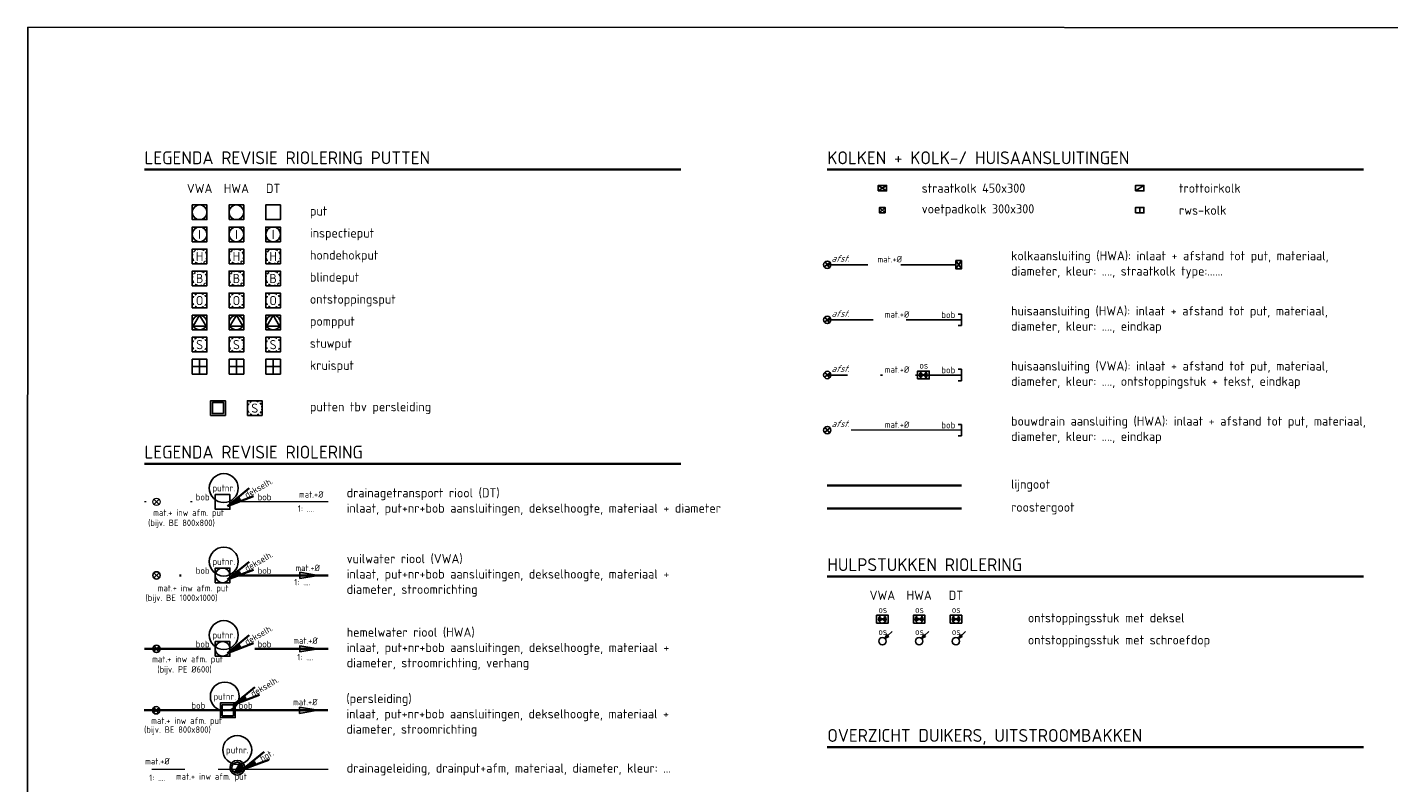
# Model space of a CAD drawing. Header units: metres. Extents: x 121363 to 122052, y 520142 to 520642.
# Tile 19 of 20: x 121835 to 121909, y 520181 to 520222. Entities that reach past the tile are written whole.
import ezdxf
from ezdxf.enums import TextEntityAlignment as Align
from ezdxf.lldxf.tags import DXFTag

# ---------------------------------------------------------------- set-up
doc = ezdxf.new("R2010")
doc.units = ezdxf.units.M
for name, pattern in [('HIDDENX2', [0.75, 0.5, -0.25]), ('RI-DRAINAGE', [19.2, 6, -1.8, 1.8, -1.8, 2.4, -1.8, 1.8, -1.8]), ('RI-HWA_HUISAANSLUITING', [4.8, 3, -1.8]), ('RI-HWA_PVC', [6.4, 4, -2.4]), ('RI-ITR_PVC', [12.2, 5, -2.4, 0, -2.4, 0, -2.4]), ('RI-VWA_HUISAANSLUITING', [6.1, 2.5, -1.8, 0, -1.8]), ('RI-VWA_PVC', [11, 5, -3, 0, -3])]:
    doc.linetypes.add(name, pattern=pattern)
for name, color, linetype, lineweight in [('N-RI-PUTDEKSELHOOGTE-S', 7, 'Continuous', 35), ('R-OI-RI-DRAINAGE-MATERIAAL-S', 93, 'Continuous', 25), ('R-OI-RI-DRAINAGE_DRAIN_PP_80-G', 93, 'RI-DRAINAGE', 18), ('R-OI-RI-DRAINAGE_DRAIN_PVC_125-G', 93, 'RI-DRAINAGE', 18), ('R-OI-RI-DRAINAGE_HULPSTUK-S', 93, 'Continuous', 25), ('R-OI-RI-DRAINAGE_PUT_DOORSPUITPUT-S', 93, 'Continuous', 25), ('R-OI-RI-DRAINAGE_PUTDEKSELHOOGTE-S', 93, 'Continuous', 25), ('R-OI-RI-DRAINAGE_PUTNUMMER-S', 93, 'Continuous', 25), ('R-OI-RI-HWA-MATERIAAL-S', 150, 'Continuous', 25), ('R-OI-RI-HWA_BOB-T18', 150, 'Continuous', 18), ('R-OI-RI-HWA_GOOT_LIJNGOOT-G', 150, 'Continuous', 35), ('R-OI-RI-HWA_GOOT_ROOSTERGOOT-G', 150, 'Continuous', 35), ('R-OI-RI-HWA_HUISAANSLUITING_PVC_125-G', 150, 'RI-HWA_HUISAANSLUITING', 25), ('R-OI-RI-HWA_HULPSTUK-S', 150, 'Continuous', 25), ('R-OI-RI-HWA_KOLK-S', 150, 'Continuous', 25), ('R-OI-RI-HWA_PUTDEKSELHOOGTE-S', 150, 'Continuous', 25), ('R-OI-RI-HWA_PUTNUMMER-S', 150, 'Continuous', 25), ('R-OI-RI-HWA_RIOOLPUT-S', 150, 'Continuous', 25), ('R-OI-RI-HWA_STROOMRICHTING-S', 150, 'Continuous', 25), ('R-OI-RI-HWA_TRANSPORTLEIDING_PVC_200-G', 150, 'RI-HWA_PVC', 35), ('R-OI-RI-ITR-MATERIAAL-S', 82, 'Continuous', 25), ('R-OI-RI-ITR_BOB-T18', 82, 'Continuous', 18), ('R-OI-RI-ITR_HULPSTUK-S', 82, 'Continuous', 25), ('R-OI-RI-ITR_HULPSTUK_INLAAT-S', 82, 'Continuous', 18), ('R-OI-RI-ITR_PUTDEKSELHOOGTE-S', 82, 'Continuous', 25), ('R-OI-RI-ITR_PUTNUMMER-S', 82, 'Continuous', 25), ('R-OI-RI-ITR_RIOOLPUT-S', 82, 'Continuous', 25), ('R-OI-RI-ITR_TRANSPORTLEIDING_PVC_300-G', 82, 'RI-ITR_PVC', 18), ('R-OI-RI-OVERIG-HULPSTUK-T18', 10, 'Continuous', 18), ('R-OI-RI-OVERIG-INLAATAFSTAND-T18', 10, 'Continuous', 18), ('R-OI-RI-PERSLEIDING-G', 210, 'RI-PERS', 35), ('R-OI-RI-PERSLEIDING_BOB-T18', 210, 'Continuous', 18), ('R-OI-RI-PERSLEIDING_HULPSTUK-S', 210, 'Continuous', 25), ('R-OI-RI-PERSLEIDING_MATERIAAL-S', 210, 'Continuous', 18), ('R-OI-RI-PERSLEIDING_PUTDEKSELHOOGTE-S', 210, 'Continuous', 25), ('R-OI-RI-PERSLEIDING_PUTNUMMER-S', 210, 'Continuous', 25), ('R-OI-RI-PERSLEIDING_RIOOLPUT-S', 210, 'Continuous', 25), ('R-OI-RI-PERSLEIDING_RIOOLPUT_STUWPUT-S', 210, 'Continuous', 25), ('R-OI-RI-PERSLEIDING_STROOMRICHTING-S', 210, 'Continuous', 25), ('R-OI-RI-VWA-MATERIAAL-S', 20, 'Continuous', 25), ('R-OI-RI-VWA_BOB-T18', 20, 'Continuous', 18), ('R-OI-RI-VWA_HUISAANSLUITING_PVC_125-G', 20, 'RI-VWA_HUISAANSLUITING', 25), ('R-OI-RI-VWA_HULPSTUK-S', 20, 'Continuous', 25), ('R-OI-RI-VWA_HULPSTUK_INLAAT-S', 20, 'Continuous', 25), ('R-OI-RI-VWA_PUTDEKSELHOOGTE-S', 20, 'Continuous', 25), ('R-OI-RI-VWA_PUTNUMMER-S', 20, 'Continuous', 25), ('R-OI-RI-VWA_RIOOLPUT-S', 20, 'Continuous', 25), ('R-OI-RI-VWA_STROOMRICHTING-S', 20, 'Continuous', 25), ('R-OI-RI-VWA_TRANSPORTLEIDING_PVC_160-G', 20, 'RI-VWA_PVC', 35), ('X-XX-AL-LEGENDA-T25', 7, 'Continuous', 25), ('X-XX-AL-LEGENDA-T35', 7, 'Continuous', 35), ('X-XX-AL-TEKENBLAD-G', 7, 'Continuous', 25)]:
    doc.layers.add(name, color=color, linetype=linetype, lineweight=lineweight)
doc.styles.add('NLCS-ANNOTATIVE', font='NLCS-ISO.ttf')
doc.styles.add('NLCS-ANNOTATIVE_italic', font='txt', dxfattribs={"oblique": 10})
doc.styles.add('NLCS-ISO', font='NLCS-ISO.ttf')
doc.styles.add('NLCS-ISO-ANNOTATIVE-T25', font='NLCS-ISO.ttf', dxfattribs={"height": 2.5})
doc.styles.add('NLCS-ISO-M200-T35', font='NLCS-ISO.ttf', dxfattribs={"height": 0.7})
doc.styles.get("Standard").update_dxf_attribs({"font": 'arial.ttf'})
tags = doc.linetypes.add('RI-PERS', pattern='A,7,-2,["P",Standard,S=1.8,R=0,X=-0.5,Y=-0.9],-2,7,-2,[102,NLCS.shx,S=1,R=180,X=0,Y=0],-2', length=22).pattern_tags.tags
tags[6] = DXFTag(74, 10)

# ---------------------------------------------------------------- blocks, each defined once
blk = doc.blocks.new('SRI-PUTDEKSELHOOGTE-SO')
at = {"layer": 'N-RI-PUTDEKSELHOOGTE-S'}
blk.add_hatch(color=256, dxfattribs=at).paths.add_polyline_path([(0.712, 0.267), (0.587, 0.483), (0, 0)])
for p, q in [((0, 0), (1.174, 0.967)), ((0, 0), (1.424, 0.533)), ((0, 0), (0.587, 0.483)), ((0.612, 0.44), (0.687, 0.31))]:
    blk.add_line(p, q, dxfattribs=at)
at = {"ltscale": 0.1, "style": 'NLCS-ISO'}
blk.add_attdef('PUTHGT', text='', height=0.35, rotation=30, dxfattribs=at).set_placement((0.975, 0.57), align=Align.MIDDLE_LEFT)
blk = doc.blocks.new('B-SRI-KOLK_STRAAT_450X300-SO')
for p, q in [((-1.125, 0), (1.125, 1.5)), ((1.125, 0), (-1.125, 1.5))]:
    blk.add_line(p, q)
at = {"flags": 128}
blk.add_lwpolyline([(-1.125, 0), (1.125, 0), (1.125, 1.5), (-1.125, 1.5)], close=True, dxfattribs=at)
blk = doc.blocks.new('B-SRI-PUT_ITR-SO')
at = {"flags": 128}
blk.add_lwpolyline([(-2, 2), (2, 2), (2, -2), (-2, -2)], close=True, dxfattribs=at)
at = {"lineweight": -3, "flags": 128}
blk.add_lwpolyline([(2, -2), (2, 2), (-2, 2), (-2, -2)], close=True, dxfattribs=at)
blk = doc.blocks.new('SRI-MATERIAAL-SO')
at = {"ltscale": 0.1, "style": 'NLCS-ISO'}
blk.add_attdef('$MAT', text='', height=1.75, dxfattribs=at).set_placement((-0.04, -0.07), align=Align.MIDDLE_CENTER)
blk = doc.blocks.new('B-SRI-PUT_VWA-SO')
at = {"flags": 128}
blk.add_lwpolyline([(-2, 2), (2, 2), (2, -2), (-2, -2)], close=True, dxfattribs=at)
at = {"lineweight": -3, "flags": 128}
blk.add_lwpolyline([(2, -2), (2, 2), (-2, 2), (-2, -2)], close=True, dxfattribs=at)
at = {"lineweight": -3}
blk.add_circle((0, 0), 2, dxfattribs=at)
blk = doc.blocks.new('SRI-STROOMRICHTING-SO')
at = {"ltscale": 0.1}
blk.add_hatch(color=256, dxfattribs=at).paths.add_polyline_path([(2.5, 0), (-2.5, -0.83), (-2.5, 0.83)])
at = {"ltscale": 0.1, "flags": 128}
blk.add_lwpolyline([(2.5, 0), (-2.5, -0.83), (-2.5, 0.83)], close=True, dxfattribs=at)
blk = doc.blocks.new('B-SRI-PUT_HWA-SO')
at = {"lineweight": -3, "flags": 128}
blk.add_lwpolyline([(-2, -2), (2, -2), (2, 2), (-2, 2)], close=True, dxfattribs=at)
at = {"lineweight": -3}
blk.add_circle((0, 0), 2, dxfattribs=at)
blk = doc.blocks.new('SRI-HULP_INLAAT-SO')
for p, q in [((-0.71, 0.71), (0.71, -0.71)), ((-0.71, -0.71), (0.71, 0.71))]:
    blk.add_line(p, q)
blk.add_circle((0, 0), 1)
blk = doc.blocks.new('SRI-HULP_EINDKAP-SO')
for p, q in [((0, -6.2), (0, 6.2)), ((0, 6.2), (3.5, 6.2)), ((0, -6.2), (3.5, -6.2))]:
    blk.add_line(p, q)
blk = doc.blocks.new('SRI-DRAIN_PUT_DOORSPUIT-SO')
at = {"lineweight": -3}
blk.add_hatch(color=256, dxfattribs=at).paths.add_polyline_path([(1.5, 0, 0.267949), (0.75, 1.3), (-0.75, -1.3, 0.57735)])
blk.add_line((-0.75, -1.3), (0.75, 1.3), dxfattribs=at)
for radius in [2, 1.5]:
    blk.add_circle((0, 0), radius, dxfattribs=at)
blk = doc.blocks.new('SRI-PUT_BLINDEPUT-SO')
at = {"lineweight": -3, "flags": 128}
blk.add_lwpolyline([(-2, -2), (2, -2), (2, 2), (-2, 2)], close=True, dxfattribs=at)
at = {"linetype": 'HIDDENX2', "lineweight": -3, "ltscale": 1.5}
blk.add_circle((0, 0), 2, dxfattribs=at)
at = {"ltscale": 0.1, "style": 'NLCS-ISO'}
blk.add_text('B', height=2.5, dxfattribs=at).set_placement((0, -0.01), align=Align.MIDDLE_CENTER)
blk = doc.blocks.new('SRI-PUT_ONTSTOPPINGSPUT-SO')
at = {"lineweight": -3, "flags": 128}
blk.add_lwpolyline([(-2, -2), (2, -2), (2, 2), (-2, 2)], close=True, dxfattribs=at)
at = {"linetype": 'HIDDENX2', "lineweight": -3, "ltscale": 0.25}
blk.add_circle((0, 0), 2, dxfattribs=at)
at = {"ltscale": 0.1, "style": 'NLCS-ISO'}
blk.add_text('O', height=2.5, dxfattribs=at).set_placement((0, -0.01), align=Align.MIDDLE_CENTER)
blk = doc.blocks.new('B-SRI-PUT_POMPPUT-SO')
at = {"lineweight": -3, "flags": 128}
blk.add_lwpolyline([(-2, -2), (2, -2), (2, 2), (-2, 2)], close=True, dxfattribs=at)
at = {"ltscale": 0.1, "flags": 128}
blk.add_lwpolyline([(-1.74, -0.98), (0, 2), (1.74, -0.98)], close=True, dxfattribs=at)
at = {"lineweight": -3}
blk.add_circle((0, 0), 2, dxfattribs=at)
blk = doc.blocks.new('SRI-PUT_STUWPUT-SO')
at = {"lineweight": -3, "flags": 128}
blk.add_lwpolyline([(-2, -2), (2, -2), (2, 2), (-2, 2)], close=True, dxfattribs=at)
at = {"linetype": 'HIDDENX2', "lineweight": -3, "ltscale": 0.25}
blk.add_circle((0, 0), 2, dxfattribs=at)
at = {"ltscale": 0.1, "style": 'NLCS-ISO'}
blk.add_text('S', height=2.5, dxfattribs=at).set_placement((0, -0.01), align=Align.MIDDLE_CENTER)
blk = doc.blocks.new('SRI-PUT_HONDEHOKPUT-SO')
at = {"lineweight": -3, "flags": 128}
blk.add_lwpolyline([(-2, -2), (2, -2), (2, 2), (-2, 2)], close=True, dxfattribs=at)
at = {"linetype": 'HIDDENX2', "lineweight": -3, "ltscale": 1.5}
blk.add_circle((0, 0), 2, dxfattribs=at)
at = {"ltscale": 0.1, "style": 'NLCS-ISO'}
blk.add_text('H', height=2.5, dxfattribs=at).set_placement((0, -0.01), align=Align.MIDDLE_CENTER)
blk = doc.blocks.new('SRI-PUT_KRUISPUT-SO')
for p, q in [((-2, 0), (2, 0)), ((0, 2), (0, -2))]:
    blk.add_line(p, q)
at = {"flags": 128}
blk.add_lwpolyline([(-2, -2), (2, -2), (2, 2), (-2, 2)], close=True, dxfattribs=at)
blk.add_solid([(2, -2), (2, 2), (2, -2)])
blk = doc.blocks.new('SRI-PUTNUMMER_HHW-SO')
blk.add_circle((2.41, 9.45), 3.93)
at = {"ltscale": 0.1, "style": 'NLCS-ISO'}
blk.add_attdef('PUTNR', text='', height=1.8, dxfattribs=at).set_placement((2.41, 9.45), align=Align.MIDDLE_CENTER)
blk = doc.blocks.new('SRI-HULP_ONTSTOP-SO')
at = {"ltscale": 0.1}
for points in [[(-0.87, 0.58, 0.148069), (-1.05, 0, 0.148069), (-0.87, -0.58), (0, 0)], [(0, 0), (0.87, -0.58, 0.148069), (1.05, 0, 0.148069), (0.87, 0.58)]]:
    blk.add_hatch(color=256, dxfattribs=at).paths.add_polyline_path(points)
for p, q in [((0.87, 0.58), (-0.87, -0.58)), ((-0.87, 0.58), (0.87, -0.58))]:
    blk.add_line(p, q, dxfattribs=at)
at = {"flags": 128}
blk.add_lwpolyline([(-1.58, -1.05), (1.57, -1.05), (1.57, 1.05), (-1.58, 1.05)], close=True, dxfattribs=at)
at = {"ltscale": 0.1}
blk.add_circle((0, 0), 1.05, dxfattribs=at)
blk = doc.blocks.new('SRI-HULP_SCHOONMAAKSTUK-SO')
blk.add_hatch(color=256).paths.add_polyline_path([(1.74, 1.3), (1.24, 1.8), (0.68, 0.73)])
at = {"linetype": 'ByBlock'}
for p, q in [((1.24, 1.8), (0.68, 0.73)), ((1.74, 1.3), (0.68, 0.73)), ((1.74, 1.3), (1.24, 1.8)), ((1.49, 1.55), (2.62, 2.67))]:
    blk.add_line(p, q, dxfattribs=at)
blk.add_circle((0, 0), 1)
blk = doc.blocks.new('B-SRI-KOLK_TROTTOIR-SO')
blk.add_line((-1.125, 0), (1.125, 1.5))
at = {"flags": 128}
blk.add_lwpolyline([(-1.125, 0), (1.125, 0), (1.125, 1.5), (-1.125, 1.5)], close=True, dxfattribs=at)
blk = doc.blocks.new('B-SRI-KOLK_RWS-SO')
at = {"ltscale": 0.1}
blk.add_line((0, 0), (0, 1.5), dxfattribs=at)
at = {"flags": 128}
blk.add_lwpolyline([(-1.125, 0), (1.125, 0), (1.125, 1.5), (-1.125, 1.5)], close=True, dxfattribs=at)
at = {"ltscale": 0.1, "flags": 128}
blk.add_lwpolyline([(0, 0), (1.125, 0), (1.125, 1.5), (0, 1.5)], close=True, dxfattribs=at)
blk = doc.blocks.new('B-SRI-KOLK_STRAAT_300X300-SO')
for p, q in [((-0.75, 0), (0.75, 1.5)), ((0.75, 0), (-0.75, 1.5))]:
    blk.add_line(p, q)
at = {"flags": 128}
blk.add_lwpolyline([(-0.75, 0), (0.75, 0), (0.75, 1.5), (-0.75, 1.5)], close=True, dxfattribs=at)
blk = doc.blocks.new('SRI-PUT_PERS-SO')
at = {"flags": 128}
blk.add_lwpolyline([(-2, 2), (2, 2), (2, -2), (-2, -2)], close=True, dxfattribs=at)
at = {"lineweight": -3, "flags": 128}
for points in [[(2, -2), (2, 2), (-2, 2), (-2, -2)], [(1.5, -1.5), (1.5, 1.5), (-1.5, 1.5), (-1.5, -1.5)]]:
    blk.add_lwpolyline(points, close=True, dxfattribs=at)
blk = doc.blocks.new('SRI-PUT_INSPECTIE-SO')
at = {"lineweight": -3, "flags": 128}
blk.add_lwpolyline([(-2, -2), (2, -2), (2, 2), (-2, 2)], close=True, dxfattribs=at)
at = {"lineweight": -3, "ltscale": 1.5}
blk.add_circle((0, 0), 2, dxfattribs=at)
at = {"ltscale": 0.1, "style": 'NLCS-ISO'}
blk.add_text('I', height=2.5, dxfattribs=at).set_placement((0, -0.01), align=Align.MIDDLE_CENTER)

msp = doc.modelspace()

# ---------------------------------------------------------------- linework, layer by layer
at = {"layer": 'R-OI-RI-DRAINAGE_DRAIN_PP_80-G', "flags": 128}
msp.add_lwpolyline([(121851.422, 520181.996), (121841.422, 520181.996)], dxfattribs=at)
at = {"layer": 'R-OI-RI-DRAINAGE_DRAIN_PVC_125-G', "flags": 128}
msp.add_lwpolyline([(121885.873, 520200.464), (121878.573, 520200.464)], dxfattribs=at)
at = {"layer": 'R-OI-RI-HWA_GOOT_LIJNGOOT-G', "flags": 128}
msp.add_lwpolyline([(121878.573, 520197.448), (121885.873, 520197.448)], dxfattribs=at)
at = {"layer": 'R-OI-RI-HWA_GOOT_ROOSTERGOOT-G', "flags": 128}
msp.add_lwpolyline([(121878.573, 520196.198), (121885.873, 520196.198)], dxfattribs=at)
at = {"layer": 'R-OI-RI-HWA_HUISAANSLUITING_PVC_125-G', "flags": 128}
for points in [[(121885.573, 520209.464), (121878.573, 520209.464)], [(121885.873, 520206.464), (121878.573, 520206.464)]]:
    msp.add_lwpolyline(points, dxfattribs=at)
at = {"layer": 'R-OI-RI-HWA_TRANSPORTLEIDING_PVC_200-G', "flags": 128}
msp.add_lwpolyline([(121851.422, 520188.56), (121841.422, 520188.56)], dxfattribs=at)
at = {"layer": 'R-OI-RI-ITR_TRANSPORTLEIDING_PVC_300-G', "flags": 128}
msp.add_lwpolyline([(121851.422, 520196.56), (121841.422, 520196.56)], dxfattribs=at)
at = {"layer": 'R-OI-RI-PERSLEIDING-G', "flags": 128}
msp.add_lwpolyline([(121851.406, 520185.217), (121841.406, 520185.217)], dxfattribs=at)
at = {"layer": 'R-OI-RI-VWA_HUISAANSLUITING_PVC_125-G', "flags": 128}
msp.add_lwpolyline([(121885.873, 520203.464), (121878.573, 520203.464)], dxfattribs=at)
at = {"layer": 'R-OI-RI-VWA_TRANSPORTLEIDING_PVC_160-G', "flags": 128}
msp.add_lwpolyline([(121851.422, 520192.56), (121841.422, 520192.56)], dxfattribs=at)
at = {"layer": 'X-XX-AL-LEGENDA-T35', "flags": 128}
for points in [[(121841.422, 520214.648), (121870.604, 520214.648)], [(121878.573, 520214.648), (121907.755, 520214.648)], [(121841.422, 520198.632), (121870.604, 520198.632)], [(121878.573, 520192.505), (121907.755, 520192.505)], [(121878.573, 520183.211), (121907.755, 520183.211)]]:
    msp.add_lwpolyline(points, dxfattribs=at)
at = {"layer": 'X-XX-AL-TEKENBLAD-G'}
msp.add_lwpolyline([(121835.069, 520222.391), (121947.869, 520222.353), (121947.842, 520142.353), (121835.042, 520142.391)], close=True, dxfattribs=at)

# ---------------------------------------------------------------- block references
at = {"layer": 'R-OI-RI-DRAINAGE-MATERIAAL-S', "xscale": 0.2000000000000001, "yscale": 0.2000000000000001, "zscale": 0.2000000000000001, "rotation": 0.00102651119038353}
for p, values in [((121842.136, 520182.457), {'$MAT': 'mat.+%%C'}), ((121842.127, 520181.562), {'$MAT': '1: ....'})]:
    msp.add_blockref('SRI-MATERIAAL-SO', p, dxfattribs=at).add_auto_attribs(values)
at = {"layer": 'R-OI-RI-DRAINAGE-MATERIAAL-S', "xscale": 0.2, "yscale": 0.2, "zscale": 0.2}
msp.add_blockref('SRI-MATERIAAL-SO', (121845.068, 520181.631), dxfattribs=at).add_auto_attribs({'$MAT': 'mat.+ inw afm. put'})
at = {"layer": 'R-OI-RI-DRAINAGE_HULPSTUK-S', "xscale": 0.2, "yscale": 0.2, "zscale": 0.2, "rotation": 173.8165175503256}
msp.add_blockref('SRI-HULP_INLAAT-SO', (121878.573, 520200.464), dxfattribs=at)
at = {"layer": 'R-OI-RI-DRAINAGE_HULPSTUK-S', "xscale": -0.05, "yscale": 0.05, "zscale": 0.05}
msp.add_blockref('SRI-HULP_EINDKAP-SO', (121885.873, 520200.464), dxfattribs=at)
at = {"layer": 'R-OI-RI-DRAINAGE_PUT_DOORSPUITPUT-S', "xscale": 0.2, "yscale": 0.2, "zscale": 0.2}
msp.add_blockref('SRI-DRAIN_PUT_DOORSPUIT-SO', (121846.475, 520182.089), dxfattribs=at)
at = {"layer": 'R-OI-RI-DRAINAGE_PUTDEKSELHOOGTE-S'}
msp.add_blockref('SRI-PUTDEKSELHOOGTE-SO', (121846.761, 520181.996), dxfattribs=at).add_auto_attribs({'PUTHGT': 'hgt.'})
at = {"layer": 'R-OI-RI-DRAINAGE_PUTNUMMER-S', "xscale": 0.2, "yscale": 0.2, "zscale": 0.2}
msp.add_blockref('SRI-PUTNUMMER_HHW-SO', (121845.989, 520181.166), dxfattribs=at).add_auto_attribs({'PUTNR': 'putnr.'})
at = {"layer": 'R-OI-RI-HWA-MATERIAAL-S', "xscale": 0.2, "yscale": 0.2, "zscale": 0.2}
for p, values in [((121881.98, 520209.776), {'$MAT': 'mat.+%%C'}), ((121882.374, 520206.776), {'$MAT': 'mat.+%%C'}), ((121843.773, 520188.018), {'$MAT': 'mat.+ inw afm. put'}), ((121843.607, 520187.459), {'$MAT': '(bijv. PE %%C600)'})]:
    msp.add_blockref('SRI-MATERIAAL-SO', p, dxfattribs=at).add_auto_attribs(values)
at = {"layer": 'R-OI-RI-HWA-MATERIAAL-S', "xscale": 0.2000000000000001, "yscale": 0.2000000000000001, "zscale": 0.2000000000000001, "rotation": 0.00102651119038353}
for p, values in [((121850.192, 520189.021), {'$MAT': 'mat.+%%C'}), ((121850.183, 520188.125), {'$MAT': '1: ....'})]:
    msp.add_blockref('SRI-MATERIAAL-SO', p, dxfattribs=at).add_auto_attribs(values)
at = {"layer": 'R-OI-RI-HWA_HULPSTUK-S', "xscale": 0.2, "yscale": 0.2, "zscale": 0.2}
for p, rotation in [((121878.573, 520209.464), 259.6026667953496), ((121878.573, 520206.464), 83.8344525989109), ((121842.077, 520188.56), 83.8344525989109)]:
    msp.add_blockref('SRI-HULP_INLAAT-SO', p, dxfattribs=dict(at, rotation=rotation))
at = {"layer": 'R-OI-RI-HWA_HULPSTUK-S'}
for name, p, xscale, yscale, zscale in [('SRI-HULP_EINDKAP-SO', (121885.873, 520206.464), -0.05, 0.05, 0.05), ('SRI-HULP_ONTSTOP-SO', (121883.573, 520190.175), 0.2, 0.2, 0.2), ('SRI-HULP_SCHOONMAAKSTUK-SO', (121883.573, 520188.975), 0.2, 0.2, 0.2)]:
    msp.add_blockref(name, p, dxfattribs=dict(at, xscale=xscale, yscale=yscale, zscale=zscale))
at = {"layer": 'R-OI-RI-HWA_KOLK-S'}
for name, p, xscale, yscale, zscale in [('B-SRI-KOLK_STRAAT_450X300-SO', (121881.573, 520213.482), 0.1999999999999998, 0.1999999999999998, 0.1999999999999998), ('B-SRI-KOLK_TROTTOIR-SO', (121895.573, 520213.482), 0.2, 0.2, 0.2), ('B-SRI-KOLK_RWS-SO', (121895.573, 520212.282), 0.2, 0.2, 0.2)]:
    msp.add_blockref(name, p, dxfattribs=dict(at, xscale=xscale, yscale=yscale, zscale=zscale))
for name, p, xscale, yscale, zscale, rotation in [('B-SRI-KOLK_STRAAT_300X300-SO', (121881.723, 520212.432), 0.2, 0.2, 0.2, 90), ('B-SRI-KOLK_STRAAT_450X300-SO', (121885.573, 520209.464), 0.1999999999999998, 0.1999999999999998, 0.1999999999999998, 270)]:
    msp.add_blockref(name, p, dxfattribs=dict(at, xscale=xscale, yscale=yscale, zscale=zscale, rotation=rotation))
at = {"layer": 'R-OI-RI-HWA_PUTDEKSELHOOGTE-S'}
msp.add_blockref('SRI-PUTDEKSELHOOGTE-SO', (121845.936, 520188.333), dxfattribs=at).add_auto_attribs({'PUTHGT': 'dekselh.'})
at = {"layer": 'R-OI-RI-HWA_PUTNUMMER-S', "xscale": 0.2, "yscale": 0.2, "zscale": 0.2}
msp.add_blockref('SRI-PUTNUMMER_HHW-SO', (121845.254, 520187.42), dxfattribs=at).add_auto_attribs({'PUTNR': 'putnr.'})
at = {"layer": 'R-OI-RI-HWA_RIOOLPUT-S'}
for name, p, xscale, yscale, zscale in [('B-SRI-PUT_HWA-SO', (121846.422, 520212.318), 0.1999999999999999, 0.1999999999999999, 0.1999999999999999), ('SRI-PUT_INSPECTIE-SO', (121846.422, 520211.118), 0.2, 0.2, 0.2), ('SRI-PUT_HONDEHOKPUT-SO', (121846.422, 520209.918), 0.2, 0.2, 0.2), ('SRI-PUT_BLINDEPUT-SO', (121846.422, 520208.718), 0.2, 0.2, 0.2), ('SRI-PUT_ONTSTOPPINGSPUT-SO', (121846.422, 520207.518), 0.2, 0.2, 0.2), ('B-SRI-PUT_POMPPUT-SO', (121846.422, 520206.318), 0.2, 0.2, 0.2), ('SRI-PUT_STUWPUT-SO', (121846.422, 520205.118), 0.2, 0.2, 0.2), ('SRI-PUT_KRUISPUT-SO', (121846.422, 520203.918), 0.2, 0.2, 0.2), ('B-SRI-PUT_HWA-SO', (121845.672, 520188.56), 0.2, 0.2, 0.2)]:
    msp.add_blockref(name, p, dxfattribs=dict(at, xscale=xscale, yscale=yscale, zscale=zscale))
at = {"layer": 'R-OI-RI-HWA_STROOMRICHTING-S', "xscale": 0.2000000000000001, "yscale": 0.2000000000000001, "zscale": 0.2000000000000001}
msp.add_blockref('SRI-STROOMRICHTING-SO', (121850.376, 520188.56), dxfattribs=at)
at = {"layer": 'R-OI-RI-ITR-MATERIAAL-S', "xscale": 0.2, "yscale": 0.2, "zscale": 0.2}
for p, values in [((121882.374, 520200.776), {'$MAT': 'mat.+%%C'}), ((121850.502, 520196.979), {'$MAT': 'mat.+%%C'}), ((121843.831, 520195.986), {'$MAT': 'mat.+ inw afm. put'}), ((121850.216, 520196.208), {'$MAT': '1: ....'}), ((121843.441, 520195.434), {'$MAT': '(bijv. BE 800x800)'})]:
    msp.add_blockref('SRI-MATERIAAL-SO', p, dxfattribs=at).add_auto_attribs(values)
at = {"layer": 'R-OI-RI-ITR_HULPSTUK-S', "xscale": 0.2, "yscale": 0.2, "zscale": 0.2}
for name, p in [('SRI-HULP_ONTSTOP-SO', (121885.573, 520190.175)), ('SRI-HULP_SCHOONMAAKSTUK-SO', (121885.573, 520188.974))]:
    msp.add_blockref(name, p, dxfattribs=at)
at = {"layer": 'R-OI-RI-ITR_HULPSTUK_INLAAT-S', "xscale": 0.2, "yscale": 0.2, "zscale": 0.2}
msp.add_blockref('SRI-HULP_INLAAT-SO', (121842.075, 520196.562), dxfattribs=at)
at = {"layer": 'R-OI-RI-ITR_PUTDEKSELHOOGTE-S'}
msp.add_blockref('SRI-PUTDEKSELHOOGTE-SO', (121845.936, 520196.333), dxfattribs=at).add_auto_attribs({'PUTHGT': 'dekselh.'})
at = {"layer": 'R-OI-RI-ITR_PUTNUMMER-S', "xscale": 0.2, "yscale": 0.2, "zscale": 0.2}
msp.add_blockref('SRI-PUTNUMMER_HHW-SO', (121845.254, 520195.42), dxfattribs=at).add_auto_attribs({'PUTNR': 'putnr.'})
at = {"layer": 'R-OI-RI-ITR_RIOOLPUT-S', "xscale": 0.2, "yscale": 0.2, "zscale": 0.2}
for name, p in [('B-SRI-PUT_ITR-SO', (121848.422, 520212.318)), ('SRI-PUT_INSPECTIE-SO', (121848.422, 520211.118)), ('SRI-PUT_HONDEHOKPUT-SO', (121848.422, 520209.918)), ('SRI-PUT_BLINDEPUT-SO', (121848.422, 520208.718)), ('SRI-PUT_ONTSTOPPINGSPUT-SO', (121848.422, 520207.518)), ('B-SRI-PUT_POMPPUT-SO', (121848.422, 520206.318)), ('SRI-PUT_STUWPUT-SO', (121848.422, 520205.118)), ('SRI-PUT_KRUISPUT-SO', (121848.422, 520203.918)), ('B-SRI-PUT_ITR-SO', (121845.672, 520196.56))]:
    msp.add_blockref(name, p, dxfattribs=at)
at = {"layer": 'R-OI-RI-PERSLEIDING_HULPSTUK-S', "xscale": 0.2, "yscale": 0.2, "zscale": 0.2, "rotation": 83.8344525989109}
msp.add_blockref('SRI-HULP_INLAAT-SO', (121842.061, 520185.217), dxfattribs=at)
at = {"layer": 'R-OI-RI-PERSLEIDING_MATERIAAL-S', "xscale": 0.2000000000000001, "yscale": 0.2000000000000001, "zscale": 0.2000000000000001, "rotation": 0.00102651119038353}
msp.add_blockref('SRI-MATERIAAL-SO', (121850.177, 520185.678), dxfattribs=at).add_auto_attribs({'$MAT': 'mat.+%%C'})
at = {"layer": 'R-OI-RI-PERSLEIDING_MATERIAAL-S', "xscale": 0.2, "yscale": 0.2, "zscale": 0.2}
for p, values in [((121843.222, 520184.18), {'$MAT': '(bijv. BE 800x800)'}), ((121843.723, 520184.665), {'$MAT': 'mat.+ inw afm. put'})]:
    msp.add_blockref('SRI-MATERIAAL-SO', p, dxfattribs=at).add_auto_attribs(values)
at = {"layer": 'R-OI-RI-PERSLEIDING_PUTDEKSELHOOGTE-S'}
msp.add_blockref('SRI-PUTDEKSELHOOGTE-SO', (121846.257, 520185.517), dxfattribs=at).add_auto_attribs({'PUTHGT': 'dekselh.'})
at = {"layer": 'R-OI-RI-PERSLEIDING_PUTNUMMER-S', "xscale": 0.2, "yscale": 0.2, "zscale": 0.2}
msp.add_blockref('SRI-PUTNUMMER_HHW-SO', (121845.309, 520184.077), dxfattribs=at).add_auto_attribs({'PUTNR': 'putnr.'})
at = {"layer": 'R-OI-RI-PERSLEIDING_RIOOLPUT-S', "xscale": 0.2, "yscale": 0.2, "zscale": 0.2}
for p in [(121845.422, 520201.662), (121845.957, 520185.217)]:
    msp.add_blockref('SRI-PUT_PERS-SO', p, dxfattribs=at)
at = {"layer": 'R-OI-RI-PERSLEIDING_RIOOLPUT_STUWPUT-S', "xscale": 0.2, "yscale": 0.2, "zscale": 0.2}
msp.add_blockref('SRI-PUT_STUWPUT-SO', (121847.422, 520201.662), dxfattribs=at)
at = {"layer": 'R-OI-RI-PERSLEIDING_STROOMRICHTING-S', "xscale": 0.2000000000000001, "yscale": 0.2000000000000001, "zscale": 0.2000000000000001}
msp.add_blockref('SRI-STROOMRICHTING-SO', (121850.36, 520185.217), dxfattribs=at)
at = {"layer": 'R-OI-RI-VWA-MATERIAAL-S', "xscale": 0.2, "yscale": 0.2, "zscale": 0.2}
for p, values in [((121882.374, 520203.776), {'$MAT': 'mat.+%%C'}), ((121850.306, 520192.979), {'$MAT': 'mat.+%%C'}), ((121850.02, 520192.208), {'$MAT': '1: ....'}), ((121844.075, 520191.882), {'$MAT': 'mat.+ inw afm. put'}), ((121843.441, 520191.354), {'$MAT': '(bijv. BE 1000x1000)'})]:
    msp.add_blockref('SRI-MATERIAAL-SO', p, dxfattribs=at).add_auto_attribs(values)
at = {"layer": 'R-OI-RI-VWA_HULPSTUK-S', "xscale": 0.2, "yscale": 0.2, "zscale": 0.2, "rotation": 173.8165175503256}
msp.add_blockref('SRI-HULP_INLAAT-SO', (121878.573, 520203.464), dxfattribs=at)
at = {"layer": 'R-OI-RI-VWA_HULPSTUK-S'}
for name, p, xscale, yscale, zscale in [('SRI-HULP_ONTSTOP-SO', (121883.805, 520203.464), 0.2, 0.2, 0.2), ('SRI-HULP_EINDKAP-SO', (121885.873, 520203.464), -0.05, 0.05, 0.05), ('SRI-HULP_ONTSTOP-SO', (121881.573, 520190.175), 0.2, 0.2, 0.2), ('SRI-HULP_SCHOONMAAKSTUK-SO', (121881.573, 520188.975), 0.2, 0.2, 0.2)]:
    msp.add_blockref(name, p, dxfattribs=dict(at, xscale=xscale, yscale=yscale, zscale=zscale))
at = {"layer": 'R-OI-RI-VWA_HULPSTUK_INLAAT-S', "xscale": 0.2, "yscale": 0.2, "zscale": 0.2}
msp.add_blockref('SRI-HULP_INLAAT-SO', (121842.077, 520192.56), dxfattribs=at)
at = {"layer": 'R-OI-RI-VWA_PUTDEKSELHOOGTE-S'}
msp.add_blockref('SRI-PUTDEKSELHOOGTE-SO', (121845.936, 520192.333), dxfattribs=at).add_auto_attribs({'PUTHGT': 'dekselh.'})
at = {"layer": 'R-OI-RI-VWA_PUTNUMMER-S', "xscale": 0.2, "yscale": 0.2, "zscale": 0.2}
msp.add_blockref('SRI-PUTNUMMER_HHW-SO', (121845.254, 520191.42), dxfattribs=at).add_auto_attribs({'PUTNR': 'putnr.'})
at = {"layer": 'R-OI-RI-VWA_RIOOLPUT-S', "xscale": 0.2, "yscale": 0.2, "zscale": 0.2}
for name, p in [('B-SRI-PUT_VWA-SO', (121844.422, 520212.318)), ('SRI-PUT_INSPECTIE-SO', (121844.422, 520211.118)), ('SRI-PUT_HONDEHOKPUT-SO', (121844.422, 520209.918)), ('SRI-PUT_BLINDEPUT-SO', (121844.422, 520208.718)), ('SRI-PUT_ONTSTOPPINGSPUT-SO', (121844.422, 520207.518)), ('B-SRI-PUT_POMPPUT-SO', (121844.422, 520206.318)), ('SRI-PUT_STUWPUT-SO', (121844.422, 520205.118)), ('SRI-PUT_KRUISPUT-SO', (121844.422, 520203.918)), ('B-SRI-PUT_VWA-SO', (121845.672, 520192.56))]:
    msp.add_blockref(name, p, dxfattribs=at)
at = {"layer": 'R-OI-RI-VWA_STROOMRICHTING-S', "xscale": 0.2000000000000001, "yscale": 0.2000000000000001, "zscale": 0.2000000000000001}
msp.add_blockref('SRI-STROOMRICHTING-SO', (121850.376, 520192.56), dxfattribs=at)

# ---------------------------------------------------------------- texts
at = {"layer": 'R-OI-RI-DRAINAGE_DRAIN_PVC_125-G', "insert": (121885.157, 520200.56), "char_height": 0.36, "attachment_point": 8, "style": 'NLCS-ANNOTATIVE'}
msp.add_mtext('bob', dxfattribs=at)
at = {"layer": 'R-OI-RI-HWA_BOB-T18', "style": 'NLCS-ISO-ANNOTATIVE-T25'}
for p in [(121844.585, 520188.535), (121847.952, 520188.535)]:
    msp.add_text('bob', height=0.36, dxfattribs=at).set_placement(p, align=Align.BOTTOM_CENTER)
at = {"layer": 'R-OI-RI-HWA_BOB-T18', "insert": (121885.157, 520206.56), "char_height": 0.36, "attachment_point": 8, "style": 'NLCS-ANNOTATIVE'}
msp.add_mtext('bob', dxfattribs=at)
at = {"layer": 'R-OI-RI-ITR_BOB-T18', "style": 'NLCS-ISO-ANNOTATIVE-T25'}
for p in [(121844.585, 520196.535), (121847.952, 520196.535)]:
    msp.add_text('bob', height=0.36, dxfattribs=at).set_placement(p, align=Align.BOTTOM_CENTER)
at = {"layer": 'R-OI-RI-OVERIG-HULPSTUK-T18', "char_height": 0.36, "attachment_point": 1, "style": 'NLCS-ISO'}
for insert in [(121883.58, 520204.168), (121881.348, 520190.878), (121883.348, 520190.878), (121885.348, 520190.878), (121881.349, 520189.678), (121883.349, 520189.678), (121885.349, 520189.678)]:
    msp.add_mtext_dynamic_manual_height_columns('os', width=0.6243, gutter_width=1.8, heights=[0], dxfattribs=dict(at, insert=insert))
at = {"layer": 'R-OI-RI-OVERIG-INLAATAFSTAND-T18', "char_height": 0.36, "width": 1.83719, "attachment_point": 1, "style": 'NLCS-ANNOTATIVE_italic'}
for insert in [(121878.799, 520209.99), (121878.799, 520206.99), (121878.799, 520203.99), (121878.799, 520200.99)]:
    msp.add_mtext('afst.', dxfattribs=dict(at, insert=insert))
at = {"layer": 'R-OI-RI-PERSLEIDING_BOB-T18', "style": 'NLCS-ISO-ANNOTATIVE-T25'}
for p in [(121844.352, 520185.192), (121846.927, 520185.192)]:
    msp.add_text('bob', height=0.36, dxfattribs=at).set_placement(p, align=Align.BOTTOM_CENTER)
at = {"layer": 'R-OI-RI-VWA_BOB-T18', "style": 'NLCS-ISO-ANNOTATIVE-T25'}
for p in [(121844.585, 520192.535), (121847.952, 520192.535)]:
    msp.add_text('bob', height=0.36, dxfattribs=at).set_placement(p, align=Align.BOTTOM_CENTER)
at = {"layer": 'R-OI-RI-VWA_BOB-T18', "insert": (121885.157, 520203.56), "char_height": 0.36, "attachment_point": 8, "style": 'NLCS-ISO-ANNOTATIVE-T25'}
msp.add_mtext('bob', dxfattribs=at)
at = {"layer": 'X-XX-AL-LEGENDA-T25', "char_height": 0.5, "style": 'NLCS-ISO-ANNOTATIVE-T25'}
for s, insert, width, attachment_point in [('VWA', (121844.422, 520213.618), 1.02825, 5), ('HWA', (121846.422, 520213.618), 1.02825, 5), ('DT', (121848.422, 520213.618), 1.02825, 5), ('straatkolk 450x300', (121883.711, 520213.632), 19.51305, 4), ('trottoirkolk', (121897.711, 520213.632), 19.51305, 4), ('put', (121850.422, 520212.318), 19.51305, 4), ('voetpadkolk 300x300', (121883.711, 520212.432), 19.51305, 4), ('rws-kolk', (121897.711, 520212.432), 19.51305, 4), ('inspectieput', (121850.422, 520211.118), 19.51305, 4), ('hondehokput', (121850.422, 520209.918), 19.51305, 4), ('kolkaansluiting (HWA): inlaat + afstand tot put, materiaal, diameter, kleur: ...., straatkolk type:......', (121888.573, 520209.464), 19.51305, 4), ('blindeput', (121850.422, 520208.718), 19.51305, 4), ('ontstoppingsput', (121850.422, 520207.518), 19.51305, 4), ('huisaansluiting (HWA): inlaat + afstand tot put, materiaal, diameter, kleur: ...., eindkap', (121888.573, 520206.464), 19.51305, 4), ('pompput', (121850.422, 520206.318), 19.51305, 4), ('stuwput', (121850.422, 520205.118), 19.51305, 4), ('kruisput', (121850.422, 520203.918), 19.51305, 4), ('huisaansluiting (VWA): inlaat + afstand tot put, materiaal, diameter, kleur: ...., ontstoppingstuk + tekst, eindkap', (121888.573, 520203.464), 19.51305, 4), ('putten tbv persleiding', (121850.422, 520201.662), 19.51305, 4), ('bouwdrain aansluiting (HWA): inlaat + afstand tot put, materiaal, diameter, kleur: ...., eindkap', (121888.573, 520200.464), 19.51305, 4), ('drainagetransport riool (DT)\\Pinlaat, put+nr+bob aansluitingen, dekselhoogte, materiaal + diameter', (121852.422, 520196.56), 19.57577, 4), ('lijngoot', (121888.573, 520197.448), 19.51305, 4), ('roostergoot', (121888.573, 520196.198), 19.51305, 4), ('vuilwater riool (VWA)\\Pinlaat, put+nr+bob aansluitingen, dekselhoogte, materiaal + diameter, stroomrichting', (121852.422, 520192.56), 19.51305, 4), ('VWA', (121881.573, 520191.475), 1.02825, 5), ('HWA', (121883.573, 520191.475), 1.02825, 5), ('DT', (121885.573, 520191.475), 1.02825, 5), ('ontstoppingsstuk met deksel', (121889.488, 520190.174), 19.51305, 4), ('hemelwater riool (HWA)\\Pinlaat, put+nr+bob aansluitingen, dekselhoogte, materiaal + diameter, stroomrichting, verhang', (121852.422, 520188.56), 19.51305, 4), ('ontstoppingsstuk met schroefdop', (121889.488, 520188.974), 19.51305, 4), ('(persleiding)\\Pinlaat, put+nr+bob aansluitingen, dekselhoogte, materiaal + diameter, stroomrichting', (121852.406, 520184.95), 19.51305, 4), ('drainageleiding, drainput+afm, materiaal, diameter, kleur: ...', (121852.422, 520181.996), 19.51305, 4)]:
    msp.add_mtext(s, dxfattribs=dict(at, insert=insert, width=width, attachment_point=attachment_point))
at = {"layer": 'X-XX-AL-LEGENDA-T35', "char_height": 0.7, "attachment_point": 1, "style": 'NLCS-ISO-M200-T35'}
for s, insert in [('LEGENDA REVISIE RIOLERING PUTTEN', (121841.422, 520215.635)), ('KOLKEN + KOLK-/ HUISAANSLUITINGEN', (121878.573, 520215.635)), ('LEGENDA REVISIE RIOLERING', (121841.422, 520199.618)), ('HULPSTUKKEN RIOLERING', (121878.573, 520193.491)), ('OVERZICHT DUIKERS, UITSTROOMBAKKEN', (121878.573, 520184.198))]:
    msp.add_mtext_dynamic_manual_height_columns(s, width=29.06229, gutter_width=3.5, heights=[0], dxfattribs=dict(at, insert=insert))

doc.saveas('drawing.dxf')
